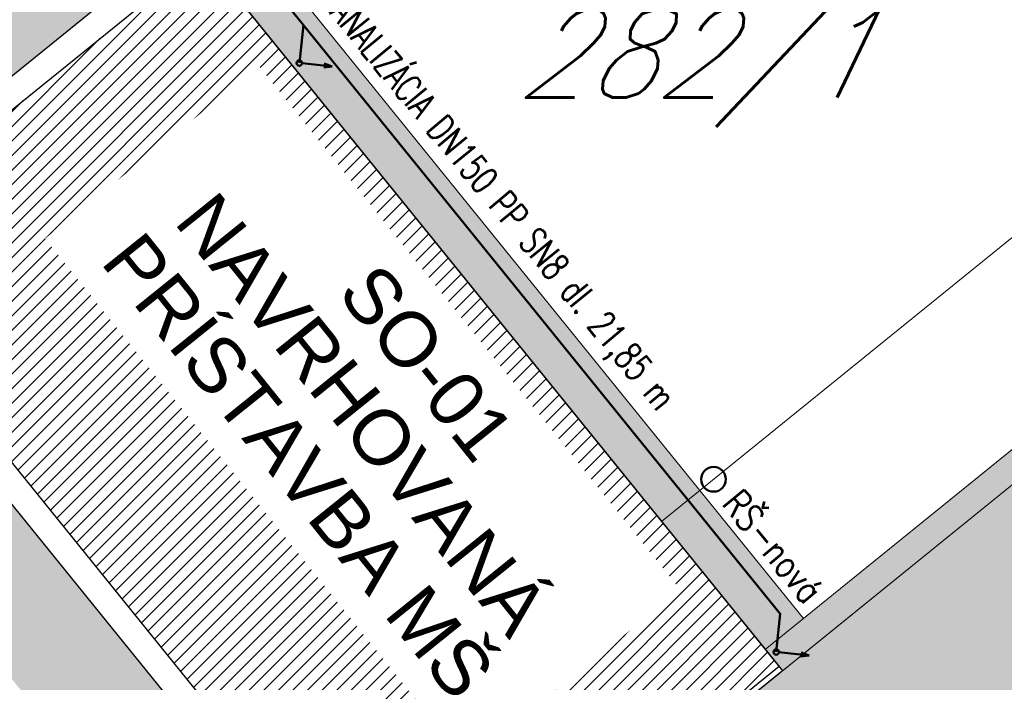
# Model space of a CAD drawing. Header units: millimetres. Extents: x 399756 to 681636, y -205891 to -101508.
# Tile 27 of 33: x 596110 to 614039, y -164835 to -152770. Entities that reach past the tile are written whole.
import ezdxf
from ezdxf.enums import TextEntityAlignment as Align

# ---------------------------------------------------------------- set-up
doc = ezdxf.new("R2010")
doc.units = ezdxf.units.MM
doc.header["$LTSCALE"] = 10
doc.header["$MEASUREMENT"] = 0
for name, color, linetype, lineweight in [('A-znacky', 7, 'Continuous', 9), ('A7_Srafy', 8, 'Continuous', 9), ('A_TENKA', 7, 'Continuous', 5), ('DAZDOVA KANALIZACIA', 30, 'ST_KANAL_DEST_PLNA', 50), ('PRIPOJKA SPLASKOVEJ KANALIZACIE', 82, 'Continuous', 30), ('ZTI-kanal_splaskova', 32, 'Continuous', 50), ('ŠRAFY', 8, 'Continuous', 5)]:
    doc.layers.add(name, color=color, linetype=linetype, lineweight=lineweight)
doc.layers.add('A3_Konstrukcie_Hrana', color=7, linetype='Continuous')
doc.styles.add('ARIAL', font='arial.ttf')
doc.styles.get("Standard").update_dxf_attribs({"font": 'simplex.shx', "width": 0.8})
doc.linetypes.add('ST_KANAL_DEST_PLNA', pattern='A,136,-20,34,[23,st.shx,S=10,R=0,X=0,Y=0],16,[2,st.shx,S=10,R=0,X=0,Y=0],-25', length=231)
doc.linetypes.add('ST_KANAL_SPLASK_PLNA', pattern='A,136,-20,8,[2,st.shx,S=10,R=0,X=0,Y=0],32,[2,st.shx,S=10,R=0,X=0,Y=0],-25', length=221)

# ---------------------------------------------------------------- blocks, each defined once
blk = doc.blocks.new('*U97')
at = {"color": 0, "linetype": 'ByBlock', "lineweight": -2}
for p, q in [((-35.36, -35.36), (-424.26, -424.26)), ((-424.26, -424.26), (-344.71, -291.68)), ((-291.68, -344.71), (-424.26, -424.26))]:
    blk.add_line(p, q, dxfattribs=at)
blk.add_circle((0, 0), 50, dxfattribs=at)

msp = doc.modelspace()

# ---------------------------------------------------------------- hatches: boundary and pattern name
at = {"lineweight": 0}
h = msp.add_hatch(dxfattribs=at)
h.set_pattern_fill('ANSI31', color=256, scale=1500)
h.paths.add_polyline_path([(592825, -156955), (603316, -169910), (609937, -164548), (602851, -155797), (603743, -156899), (599446, -151593), (602851, -155797), (599446, -151593)])
h.paths.add_polyline_path([(600852, -153067), (595579, -157311), (603353, -166972), (608626, -162728)], flags=24)
at = {"layer": 'A7_Srafy'}
h = msp.add_hatch(dxfattribs=at)
h.set_pattern_fill('CROSS', color=256, scale=50, angle=39)
h.set_pattern_definition([(39, (-93664.88, 44154.58), (46.93462, 446.55307), [158.75, -476.25]), (129, (-93553.24, 44142.85), (-446.55307, 46.93462), [158.75, -476.25])])
h.paths.add_polyline_path([(622547, -153822), (609685, -164237), (610000, -164625), (623250, -153896), (618389, -147892), (618000, -148207)], flags=17)
h.paths.add_polyline_path([(610946, -177274), (611764, -178284), (612774, -177466), (612837, -177544), (610447, -179479), (609566, -178391), (610713, -177463), (609706, -176220), (609939, -176031)], flags=16)
h.paths.add_polyline_path([(635037, -148469), (633910, -149381), (637450, -153753), (609939, -176031), (607752, -173330), (606373, -174447), (589212, -153256), (587655, -154511), (608893, -180738), (631372, -162535), (630428, -161369), (639559, -153974), (630938, -143328), (629772, -144272), (632116, -147166), (633243, -146254)])
h = msp.add_hatch(dxfattribs=at)
h.set_pattern_fill('BOX', color=256, scale=20, angle=39)
h.set_pattern_definition([(129, (-93664.9, 44154.6), (-394.79015, -319.69476), []), (129, (-93566.2, 44234.5), (-394.79015, -319.69476), []), (39, (-93664.9, 44154.6), (-319.69476, 394.79015), [-127, 127]), (39, (-93744.8, 44253.3), (-319.69476, 394.79015), [-127, 127]), (39, (-93824.7, 44351.97), (-319.69476, 394.79015), [127, -127]), (39, (-93904.65, 44450.67), (-319.69476, 394.79015), [127, -127]), (129, (-93467.5, 44314.43), (-394.79015, -319.69476), [127, -127]), (129, (-93368.8, 44394.35), (-394.79015, -319.69476), [127, -127])])
h.paths.add_polyline_path([(599277, -149954), (591583, -156184), (592150, -156884), (599144, -151220), (609685, -164237), (610385, -163671)])
at = {"layer": 'ŠRAFY'}
h = msp.add_hatch(dxfattribs=at)
h.set_pattern_fill('DOTS', color=256, scale=150, angle=321)
h.set_pattern_definition([(321, (-93664.88, 44154.58), (242.38586, 110.12942), [0, -238.125])])
h.paths.add_polyline_path([(605177, -172971), (607567, -171035), (610949, -175213), (629095, -160518), (627585, -158653), (635939, -151888), (626846, -140658), (618200, -147659), (623250, -153896), (603006, -170289)])

# ---------------------------------------------------------------- linework, layer by layer
at = {"layer": 'A3_Konstrukcie_Hrana', "lineweight": 30}
for p, q in [((592825, -156955), (599446, -151593)), ((599446, -151593), (610000, -164625)), ((599446, -151593), (609937, -164548)), ((603379, -169987), (592825, -156955)), ((609937, -164548), (603316, -169910)), ((610000, -164625), (603379, -169987))]:
    msp.add_line(p, q, dxfattribs=at)
at = {"layer": 'A3_Konstrukcie_Hrana'}
msp.add_lwpolyline([(603006, -170289), (592150, -156884), (599144, -151220), (610000, -164625)], dxfattribs=at)
at = {"layer": 'A_TENKA'}
for p, q in [((610385, -163671), (599277, -149954)), ((609685, -164237), (622547, -153822)), ((603006, -170289), (623250, -153896)), ((603006, -170289), (592150, -156884))]:
    msp.add_line(p, q, dxfattribs=at)
for points in [[(635939, -151888), (626846, -140658), (618200, -147659), (623250, -153896), (603006, -170289), (605177, -172971), (607567, -171035), (610949, -175213), (629095, -160518), (627585, -158653), (627585, -158653), (627585, -158653), (635939, -151888), (626846, -140658)], [(609685, -164237), (622547, -153822), (618000, -148207)]]:
    msp.add_lwpolyline(points, dxfattribs=at)
at = {"layer": 'PRIPOJKA SPLASKOVEJ KANALIZACIE', "color": 34, "linetype": 'ST_KANAL_SPLASK_PLNA', "lineweight": 0, "ltscale": 0.8}
msp.add_line((618390, -153328), (607797, -161905), dxfattribs=at)
at = {"layer": 'ZTI-kanal_splaskova', "lineweight": 50}
msp.add_circle((608744, -161139), 225, dxfattribs=at)
msp.add_circle((608744, -161139), 225, dxfattribs=at)

# ---------------------------------------------------------------- block references
at = {"layer": 'DAZDOVA KANALIZACIA', "rotation": 128.9999999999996}
msp.add_blockref('*U97', (609886, -164283), dxfattribs=at)

# ---------------------------------------------------------------- texts
at = {"layer": 'A_TENKA', "color": 251, "true_color": 0x666666, "oblique": 25.5, "width": 0.918}
msp.add_text('282/1', height=1600, dxfattribs=at).set_placement((605141, -154190))
at = {"layer": 'ZTI-kanal_splaskova', "lineweight": 50, "width": 0.8}
msp.add_text('RŠ-nová', height=500, rotation=309.4487, dxfattribs=at).set_placement((609885, -162317), align=Align.MIDDLE)

# ---------------------------------------------------------------- next in the draw order: texts
at = {"layer": 'A-znacky', "insert": (603914, -158700), "char_height": 1000, "width": 11233.47, "attachment_point": 2, "rotation": 308.8261, "style": 'ARIAL', "bg_fill": 2}
msp.add_mtext('\\pxsm0.9,qc;SO-01\\PNAVRHOVANÁ\\PPRÍSTAVBA MŠ', dxfattribs=at)

# ---------------------------------------------------------------- next in the draw order: linework, layer by layer
at = {"layer": 'DAZDOVA KANALIZACIA', "flags": 128}
msp.add_lwpolyline([(600480, -147265), (598773, -148648), (598669, -149642), (609960, -163586), (609886, -164283)], dxfattribs=at)
at = {"layer": 'DAZDOVA KANALIZACIA'}
msp.add_lwpolyline([(601202, -153558), (601275, -152861)], dxfattribs=at)

# ---------------------------------------------------------------- next in the draw order: block references
at = {"layer": 'DAZDOVA KANALIZACIA', "rotation": 128.9999999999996}
msp.add_blockref('*U97', (601202, -153558), dxfattribs=at)

# ---------------------------------------------------------------- next in the draw order: texts
at = {"layer": 'DAZDOVA KANALIZACIA', "width": 0.7}
msp.add_text('DAŽĎOVÁ KANALIZÁCIA DN150 PP SN8 dl. 21,85 m', height=500, rotation=309.4487, dxfattribs=at).set_placement((604093, -155110), align=Align.MIDDLE)

doc.saveas('drawing.dxf')
